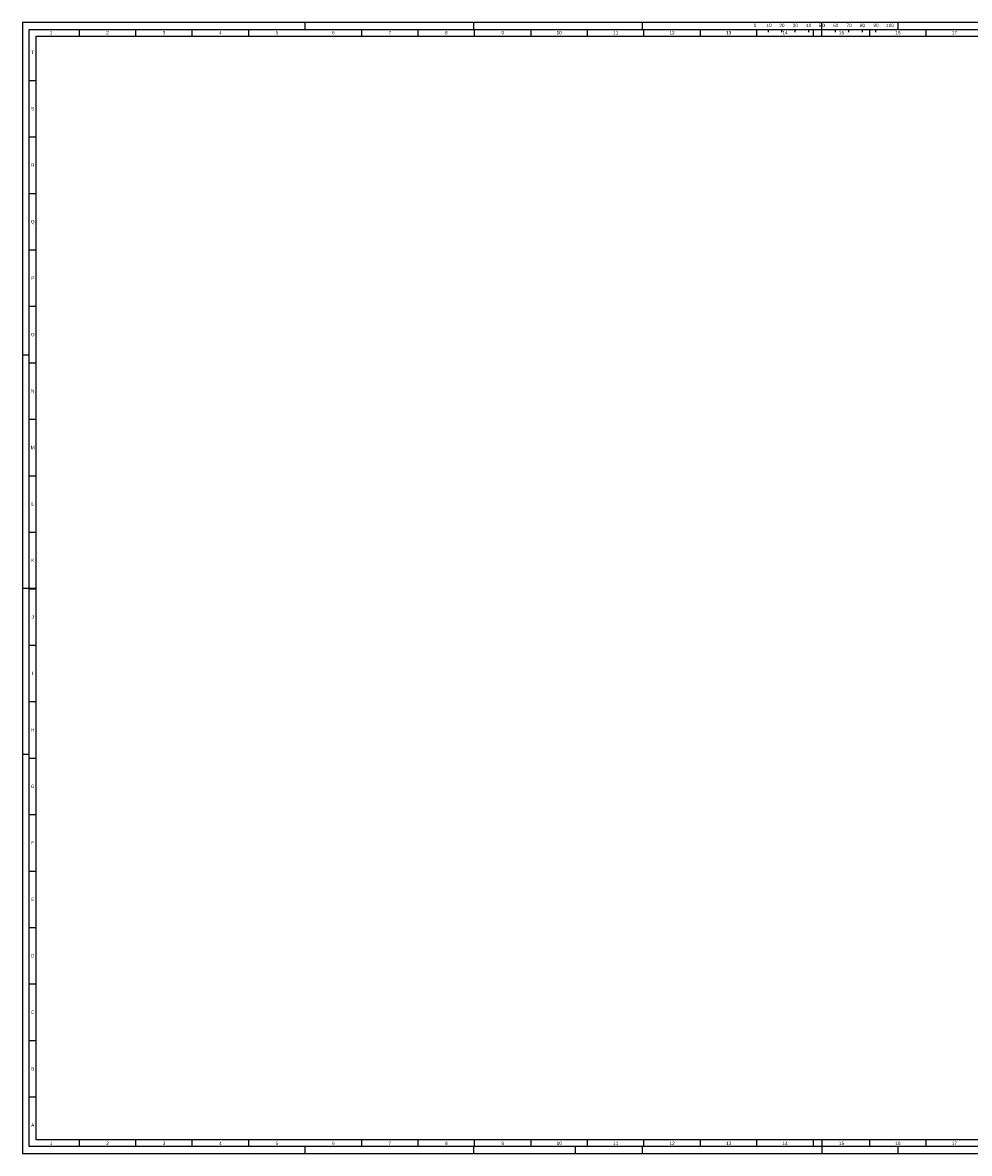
# Paper-space layout 'Layout1' of a CAD drawing. Extents: x 0 to 1427, y 0 to 841.
# Tile 1 of 5: x 0 to 704, y 0 to 841. Entities that reach past the tile are written whole.
import ezdxf
from ezdxf.enums import TextEntityAlignment as Align

# ---------------------------------------------------------------- set-up
doc = ezdxf.new("R2010")
doc.units = 0
doc.header["$LTSCALE"] = 12
doc.header["$MEASUREMENT"] = 0
doc.linetypes.add('SOLID_THICK', pattern=[0])
doc.linetypes.add('SOLID_THIN', pattern=[0])
doc.layers.get('0').update_dxf_attribs({"linetype": 'CONTINUOUS'})
doc.layers.add('TEXT', color=7, linetype='CONTINUOUS')
doc.styles.add('PLAIN_SMALL', font='arial.ttf', dxfattribs={"width": 0.75})

psp = doc.layouts.get("Layout1")

# ---------------------------------------------------------------- linework, layer by layer
at = {"color": 7, "linetype": 'SOLID_THIN'}
for p, q in [((1426.8, 841), (0, 841)), ((0, 841), (0, 0)), ((210, 841), (210, 836)), ((335.5, 841), (335.5, 836)), ((461, 841), (461, 836)), ((594.5, 831), (594.5, 841)), ((651, 841), (651, 836)), ((42, 836), (42, 831)), ((84, 836), (84, 831)), ((126, 836), (126, 831)), ((168, 836), (168, 831)), ((252, 836), (252, 831)), ((294, 836), (294, 831)), ((336, 836), (336, 831)), ((378, 836), (378, 831)), ((420, 836), (420, 831)), ((462, 836), (462, 831)), ((504, 836), (504, 831)), ((546, 836), (546, 831)), ((554.5, 836), (554.5, 834)), ((564.5, 836), (564.5, 834)), ((574.5, 836), (574.5, 834)), ((584.5, 836), (584.5, 834)), ((588, 836), (588, 831)), ((604.5, 836), (604.5, 834)), ((614.5, 836), (614.5, 834)), ((624.5, 836), (624.5, 834)), ((630, 836), (630, 831)), ((634.5, 836), (634.5, 834)), ((672, 836), (672, 831)), ((10, 831), (1416.8, 831)), ((10, 10), (10, 831)), ((5, 798), (10, 798)), ((5, 756), (10, 756)), ((5, 714), (10, 714)), ((5, 672), (10, 672)), ((5, 630), (10, 630)), ((0, 594), (5, 594)), ((5, 588), (10, 588)), ((5, 546), (10, 546)), ((5, 504), (10, 504)), ((5, 462), (10, 462)), ((0, 420.5), (10, 420.5)), ((5, 420), (10, 420)), ((5, 378), (10, 378)), ((5, 336), (10, 336)), ((0, 297), (5, 297)), ((5, 294), (10, 294)), ((5, 252), (10, 252)), ((5, 210), (10, 210)), ((5, 168), (10, 168)), ((5, 126), (10, 126)), ((5, 84), (10, 84)), ((5, 42), (10, 42)), ((1416.8, 10), (10, 10)), ((42, 10), (42, 5)), ((84, 10), (84, 5)), ((126, 10), (126, 5)), ((168, 10), (168, 5)), ((252, 10), (252, 5)), ((294, 10), (294, 5)), ((336, 10), (336, 5)), ((378, 10), (378, 5)), ((420, 10), (420, 5)), ((462, 10), (462, 5)), ((504, 10), (504, 5)), ((546, 10), (546, 5)), ((588, 10), (588, 5)), ((594.5, 10), (594.5, 0)), ((630, 10), (630, 5)), ((672, 10), (672, 5)), ((0, 0), (1426.8, 0)), ((210, 5), (210, 0)), ((335.5, 5), (335.5, 0)), ((411, 5), (411, 0)), ((461, 5), (461, 0)), ((651, 5), (651, 0))]:
    psp.add_line(p, q, dxfattribs=at)
at = {"color": 172, "linetype": 'SOLID_THICK'}
for p, q in [((5, 836), (1421.8, 836)), ((5, 5), (5, 836)), ((1421.8, 5), (5, 5))]:
    psp.add_line(p, q, dxfattribs=at)

# ---------------------------------------------------------------- texts
at = {"layer": 'TEXT', "color": 7, "style": 'PLAIN_SMALL', "width": 0.833333}
for s, p in [('1', (21.17, 833.5)), ('2', (63.17, 833.5)), ('3', (105.17, 833.5)), ('4', (147.17, 833.5)), ('5', (189.17, 833.5)), ('6', (231.17, 833.5)), ('7', (273.17, 833.5)), ('8', (315.17, 833.5)), ('9', (357.17, 833.5)), ('10', (399.17, 833.5)), ('11', (441.17, 833.5)), ('12', (483.17, 833.5)), ('13', (525.17, 833.5)), ('14', (567.17, 833.5)), ('15', (609.17, 833.5)), ('16', (651.17, 833.5)), ('17', (693.17, 833.5)), ('T', (7.5, 819)), ('S', (7.5, 777)), ('R', (7.5, 735)), ('Q', (7.5, 693)), ('P', (7.5, 651)), ('O', (7.5, 609)), ('N', (7.5, 567)), ('M', (7.5, 525)), ('L', (7.5, 483)), ('K', (7.5, 441)), ('J', (7.5, 399)), ('I', (7.5, 357)), ('H', (7.5, 315)), ('G', (7.5, 273)), ('F', (7.5, 231)), ('E', (7.5, 189)), ('D', (7.5, 147)), ('C', (7.5, 105)), ('B', (7.5, 63)), ('A', (7.5, 21)), ('1', (21.17, 7.5)), ('2', (63.17, 7.5)), ('3', (105.17, 7.5)), ('4', (147.17, 7.5)), ('5', (189.17, 7.5)), ('6', (231.17, 7.5)), ('7', (273.17, 7.5)), ('8', (315.17, 7.5)), ('9', (357.17, 7.5)), ('10', (399.17, 7.5)), ('11', (441.17, 7.5)), ('12', (483.17, 7.5)), ('13', (525.17, 7.5)), ('14', (567.17, 7.5)), ('15', (609.17, 7.5)), ('16', (651.17, 7.5)), ('17', (693.17, 7.5))]:
    psp.add_text(s, height=2.5, dxfattribs=at).set_placement(p, align=Align.MIDDLE_CENTER)
for s, p in [('0', (543.83, 837.65)), ('10', (553.31, 837.65)), ('20', (562.88, 837.65)), ('30', (572.88, 837.65)), ('40', (582.83, 837.65)), ('5 0', (592.12, 837.65)), ('60', (602.93, 837.65)), ('70', (612.88, 837.65)), ('80', (622.88, 837.65)), ('90', (632.93, 837.65)), ('100', (642.36, 837.65))]:
    psp.add_text(s, height=2.5, dxfattribs=at).set_placement(p)

doc.saveas('drawing.dxf')
